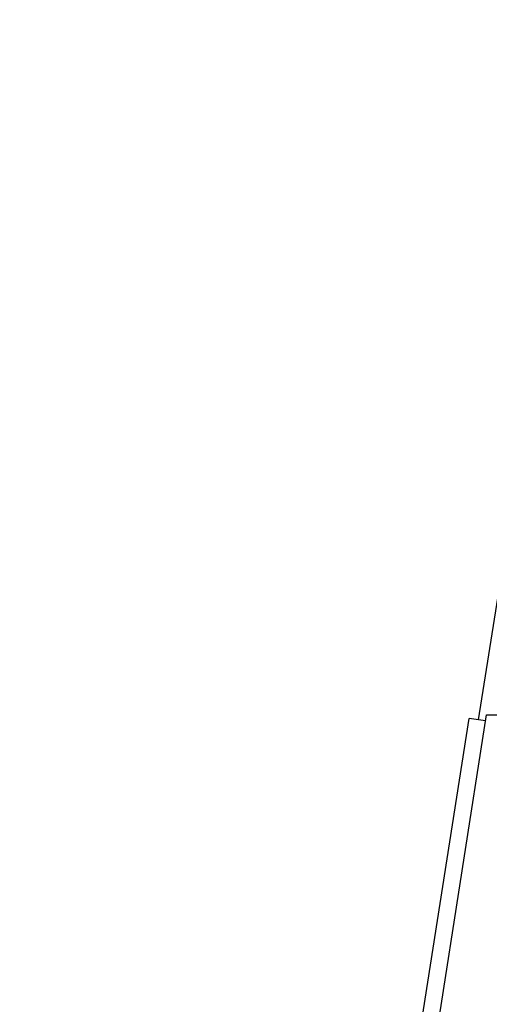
# Model space of a CAD drawing. Extents: x 928609 to 993508, y -1024491 to -979674.
# Tile 20 of 39: x 957045 to 957267, y -1003867 to -1003403. Entities that reach past the tile are written whole.
import ezdxf

# ---------------------------------------------------------------- set-up
doc = ezdxf.new("R2010")
doc.units = 0
doc.layers.get('0').update_dxf_attribs({"linetype": 'CONTINUOUS'})
doc.layers.add('INSTALLATIE', color=6, linetype='CONTINUOUS')

# ---------------------------------------------------------------- blocks, each defined once
blk = doc.blocks.new('voortstuwer zijaanzicht')
at = {"color": 0}
for p, q in [((-18.1, -3711.85), (-50.01, -3509.35)), ((-21.85, -3709.51), (-126.85, -3709.51)), ((9.15, -3908), (-21.85, -3709.51)), ((-21.4, -3712.37), (-13.66, -3711.16)), ((-21.4, -3712.37), (-18.1, -3711.85)), ((17.21, -3908.76), (-13.66, -3711.16))]:
    blk.add_line(p, q, dxfattribs=at)

msp = doc.modelspace()

# ---------------------------------------------------------------- linework, layer by layer
at = {"layer": 'INSTALLATIE', "color": 1}
msp.add_circle((957534.314, -1004141.807), 1489.099, dxfattribs=at)

# ---------------------------------------------------------------- block references
at = {"layer": 'INSTALLATIE', "xscale": -1}
msp.add_blockref('voortstuwer zijaanzicht', (957243.596, -1000021.476), dxfattribs=at)

doc.saveas('drawing.dxf')
